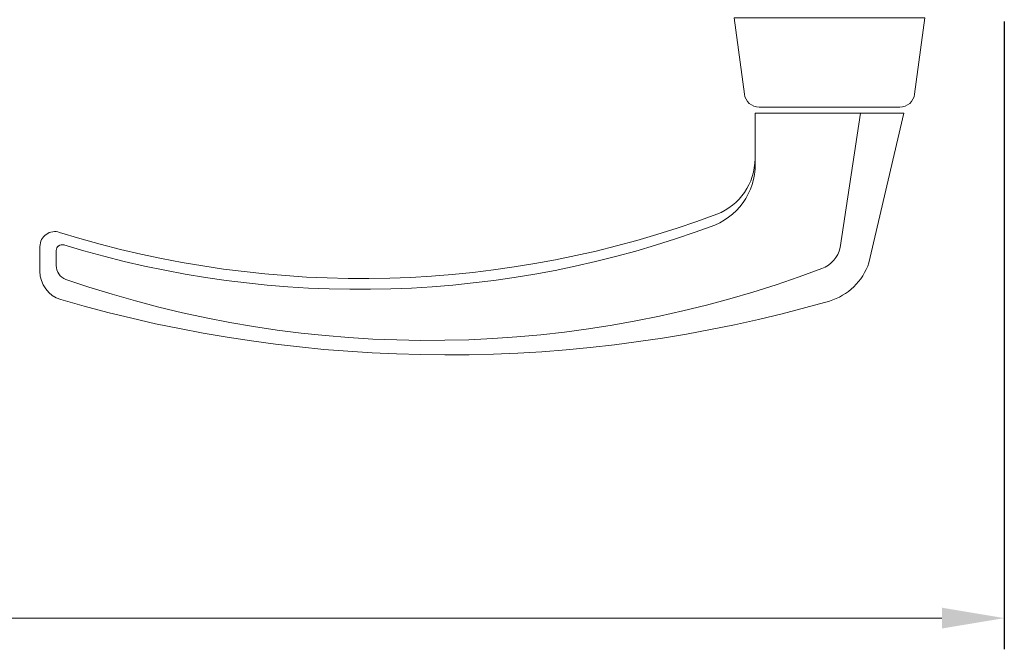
# Model space of a CAD drawing. Header units: millimetres. Extents: x -1427 to 10229, y -1578 to 5221.
# Tile 27 of 129: x 1204 to 1219, y -813 to -803. Entities that reach past the tile are written whole.
import ezdxf

# ---------------------------------------------------------------- set-up
doc = ezdxf.new("R2010")
doc.units = ezdxf.units.MM
for name, color, linetype, lineweight in [('Akcesoria', 35, 'Continuous', 9), ('Kreskowanie', 252, 'Continuous', 5), ('WYMIAR', 4, 'Continuous', 9)]:
    doc.layers.add(name, color=color, linetype=linetype, lineweight=lineweight)
doc.styles.add('Arial', font='arial.ttf')
doc.dimstyles.new('1_10', dxfattribs={"dimtxt": 20, "dimasz": 10, "dimexe": 5, "dimexo": 0.625, "dimtad": 1, "dimdec": 0, "dimtxsty": 'Arial', "dimcen": 10, "dimclrd": 1, "dimclre": 1, "dimclrt": 7, "dimadec": 0, "dimazin": 0, "dimtfac": 1, "dimtdec": 0, "dimtmove": 0, "dimatfit": 3, "dimfxl": 1, "dimtfillclr": 7, "dimlwd": -1, "dimarcsym": 0})

# ---------------------------------------------------------------- blocks, each defined once
blk = doc.blocks.new('klamka_dz')
at = {"layer": 'Akcesoria'}
for p, q in [((-14.583, 3.698), (-0.558, 6.977)), ((-14.583, 3.698), (-0.558, 6.977)), ((-0.558, 6.977), (-0.558, 2.903)), ((-0.558, 6.977), (-0.558, -6.977)), ((-13.161, 1.002), (-0.558, 2.903)), ((-0.558, 2.903), (-13.161, 1.002)), ((-0.558, 2.903), (-0.558, -6.977)), ((-0.558, -6.977), (-4.829, -6.977)), ((-0.558, -6.977), (-4.829, -6.977)), ((-14.84, -72.433), (-13.449, -72.433)), ((-13.449, -72.433), (-14.84, -72.433)), ((-13.059, -73.958), (-15.378, -73.958)), ((-13.059, -73.958), (-15.378, -73.958))]:
    blk.add_line(p, q, dxfattribs=at)
blk.add_lwpolyline([(1.211, -7.976, -0.375902), (0, -6.593), (0, 6.593, -0.375902), (1.211, 7.976), (8.373, 8.931), (8.373, -8.931)], format="xyb", close=True, dxfattribs=at)
for centre, radius, start, end in [((-12.818, -1.598), 5.582, 108.43495, 163.50538), ((-12.818, -1.598), 5.582, 108.43495, 163.50538), ((-12.526, -1.715), 2.791, 103.16143, 158.84261), ((-12.526, -1.715), 2.791, 103.16143, 158.84261), ((106.012, -35.784), 129.232, 163.93078, 196.27963), ((106.012, -35.784), 129.232, 163.93078, 196.27963), ((82.138, -37.524), 104.001, 159.26818, 199.08262), ((82.138, -37.524), 104.001, 159.26818, 199.08262), ((-5.373, -13.106), 6.153, 84.92864, 157.3259), ((-4.829, -12.559), 5.582, 90, 158.96959), ((-4.829, -12.559), 5.582, 90, 158.96959), ((77.559, -43.961), 94.635, 159.445, 197.06083), ((78.725, -43.807), 94.787, 159.46383, 197.37354), ((78.725, -43.807), 94.787, 159.46383, 197.37354), ((-14.84, -71.038), 1.395, 200.4113, 270), ((-14.84, -71.038), 1.395, 200.4113, 270), ((-13.449, -71.875), 0.558, 270, 18.62854), ((-13.449, -71.875), 0.558, 270, 15.559), ((77.757, -43.827), 94.863, 197.08474, 197.1028), ((-15.378, -71.167), 2.791, 197.59339, 270), ((-15.378, -71.167), 2.791, 197.59339, 270), ((-13.059, -72.563), 1.395, 270, 18.90633), ((-13.059, -72.563), 1.395, 270, 18.90633)]:
    blk.add_arc(centre, radius, start, end, dxfattribs=at)
blk = doc.blocks.new('*D87')
at = {"layer": 'DEFPOINTS', "color": 0, "transparency": 16777216}
for p in [(74366.59, -6834.51), (75266.59, -6834.51), (75266.59, -6930.7)]:
    blk.add_point(p, dxfattribs=at)
at = {"layer": 'WYMIAR', "color": 1, "lineweight": -2, "transparency": 16777216}
for p, q in [((74366.59, -6835.14), (74366.59, -6935.7)), ((75266.59, -6835.14), (75266.59, -6935.7))]:
    blk.add_line(p, q, dxfattribs=at)
at = {"layer": 'WYMIAR', "color": 1, "transparency": 16777216}
blk.add_line((74376.59, -6930.7), (75256.59, -6930.7), dxfattribs=at)
for points in [[(74376.59, -6929.03), (74376.59, -6932.37), (74366.59, -6930.7)], [(75256.59, -6929.03), (75256.59, -6932.37), (75266.59, -6930.7)]]:
    blk.add_solid(points, dxfattribs=at)
at = {"layer": 'WYMIAR', "color": 7, "transparency": 16777216, "insert": (74816.59, -6917.08), "char_height": 20, "attachment_point": 5, "style": 'Arial'}
blk.add_mtext('światło przejścia = 900mm', dxfattribs=at)
blk = doc.blocks.new('*U86')
at = {"layer": 'Kreskowanie', "xscale": -1.709999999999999, "yscale": 1.709999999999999, "zscale": 1.709999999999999, "rotation": 270}
blk.add_blockref('klamka_dz', (75238.59, -6848.83), dxfattribs=at)
blk.add_blockref('klamka_dz', (75238.59, -6848.83), dxfattribs=at)
at = {"layer": 'WYMIAR'}
dim = blk.add_linear_dim(base=(75266.59, -6930.7), p1=(74366.59, -6834.51), p2=(75266.59, -6834.51), text='światło przejścia = <>mm', dimstyle='1_10', dxfattribs=at)
dim.commit()
dim.dimension.update_dxf_attribs({"geometry": '*D87', "text_midpoint": (74816.59, -6917.08)})

msp = doc.modelspace()

# ---------------------------------------------------------------- block references
at = {"linetype": 'ByBlock', "xscale": 0.1, "yscale": 0.1, "zscale": 0.1}
msp.add_blockref('*U86', (-6307.38649, -119.39501), dxfattribs=at)

doc.saveas('drawing.dxf')
